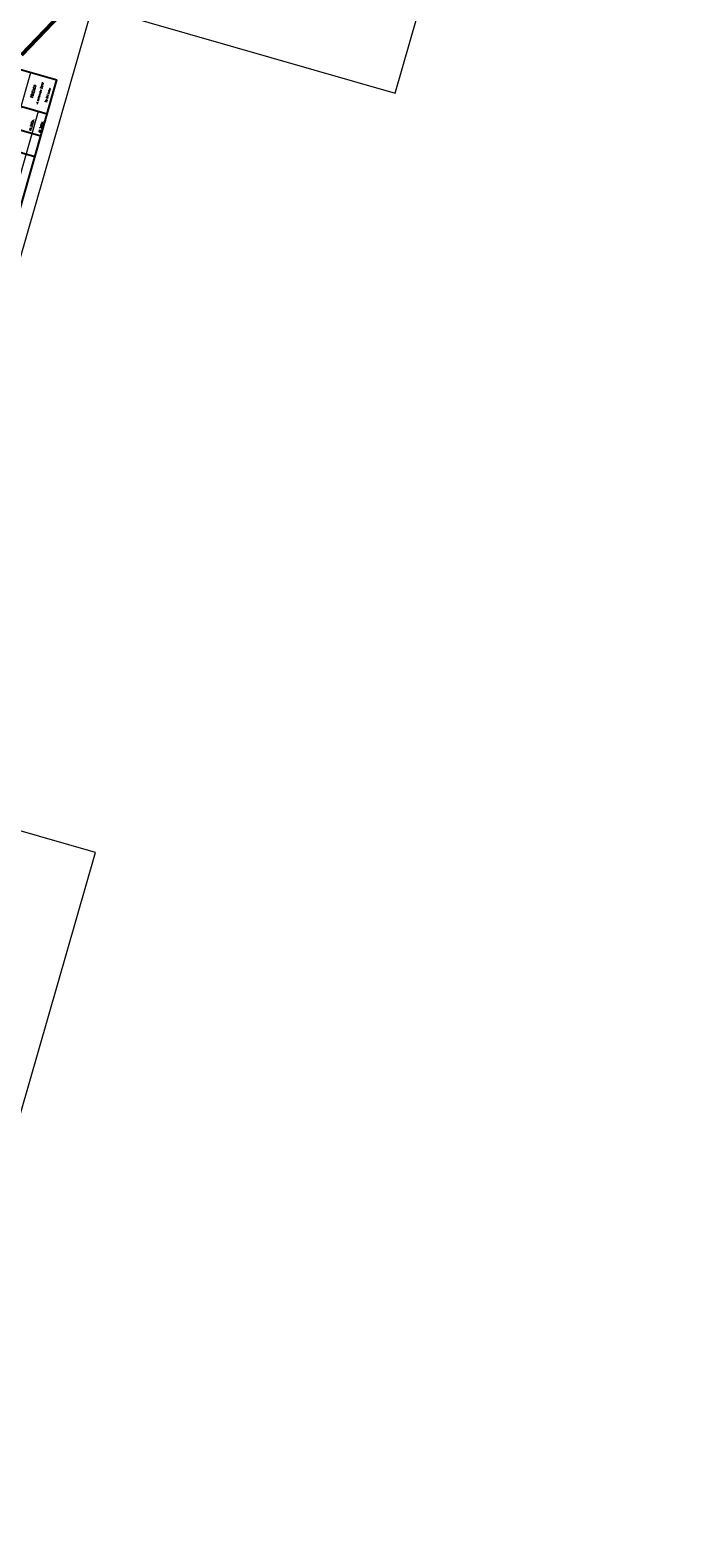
# Model space of a CAD drawing. Header units: metres. Extents: x 7482748 to 7484637, y 5684406 to 5687014.
# Tile 84 of 180: x 7483354 to 7483611, y 5685343 to 5685923. Entities that reach past the tile are written whole.
import ezdxf

# ---------------------------------------------------------------- set-up
doc = ezdxf.new("R2010")
doc.units = ezdxf.units.M
doc.header["$MEASUREMENT"] = 0
for name, color, linetype, lineweight in [('.domiar', 250, 'Continuous', 9), ('_Zakres2', 7, 'Continuous', 0), ('TABELKI', 7, 'Continuous', 25)]:
    doc.layers.add(name, color=color, linetype=linetype, lineweight=lineweight)
doc.layers.add('_ramki_nieplotowane', color=7, linetype='Continuous', lineweight=0, plot=False)
doc.styles.get("Standard").update_dxf_attribs({"font": 'simplex.shx', "width": 0.75})

msp = doc.modelspace()

# ---------------------------------------------------------------- linework, layer by layer
at = {"layer": '.domiar', "linetype": 'Continuous'}
for points in [[(7483335.62299, 5685842.18887), (7483354.15502, 5685907.10745)], [(7483342.33572, 5685840.27261), (7483357.16111, 5685892.20668)]]:
    msp.add_lwpolyline(points, dxfattribs=at)
at = {"layer": '_ramki_nieplotowane', "color": 3, "linetype": 'Continuous', "lineweight": 0, "flags": 128}
for points in [[(7483208.98, 5685981.21), (7483494.44, 5685899.18), (7483610.57, 5686303.33), (7483325.11, 5686385.36), (7483208.98, 5685981.21)], [(7482999.77, 5685691.75), (7483285.22, 5685609.72), (7483401.36, 5686013.86), (7483115.9, 5686095.89), (7482999.77, 5685691.75)], [(7482977.55, 5685284.54), (7483263.01, 5685202.51), (7483379.14, 5685606.66), (7483093.69, 5685688.69), (7482977.55, 5685284.54)]]:
    msp.add_lwpolyline(points, close=True, dxfattribs=at)
at = {"layer": '_Zakres2', "color": 250, "linetype": 'Continuous', "lineweight": 53, "flags": 128}
msp.add_lwpolyline([(7483407.67, 5685973.53), (7483350.64, 5685913.76)], dxfattribs=at)
at = {"layer": 'TABELKI'}
for p, q in [((7483336.44018, 5685912.16443), (7483364.22411, 5685904.23308)), ((7483345.69208, 5685839.31449), (7483364.22411, 5685904.23308)), ((7483332.73354, 5685899.17991), (7483360.51747, 5685891.24855)), ((7483343.36549, 5685886.90927), (7483358.0801, 5685882.71031)), ((7483341.0236, 5685878.99088), (7483355.81353, 5685874.77042))]:
    msp.add_line(p, q, dxfattribs=at)

# ---------------------------------------------------------------- texts
at = {"layer": 'TABELKI', "lineweight": 30, "insert": (7483354.0823, 5685897.55072), "char_height": 0.9009, "width": 35.5050786, "attachment_point": 1, "rotation": 74.06777636}
msp.add_mtext('{\\Fsimplex.shx|c238;PROENCO}', dxfattribs=at)
at = {"layer": 'TABELKI', "char_height": 0.63063, "width": 17.7525393, "attachment_point": 1, "rotation": 74.06777636}
for s, insert in [('{\\Fsimplex.shx|c238;ul. Warszawska 30/10}', (7483356.2512, 5685895.16681)), ('{\\Fsimplex.shx|c238;25-312 Kielce}', (7483359.69324, 5685895.77316))]:
    msp.add_mtext(s, dxfattribs=dict(at, insert=insert))
at = {"layer": 'TABELKI', "lineweight": 25, "char_height": 0.767813, "width": 53.6725421, "attachment_point": 1, "rotation": 74.06777636}
for insert in [(7483353.58171, 5685884.9467), (7483357.25332, 5685884.22868)]:
    msp.add_mtext('01.2025r.', dxfattribs=dict(at, insert=insert))

doc.saveas('drawing.dxf')
